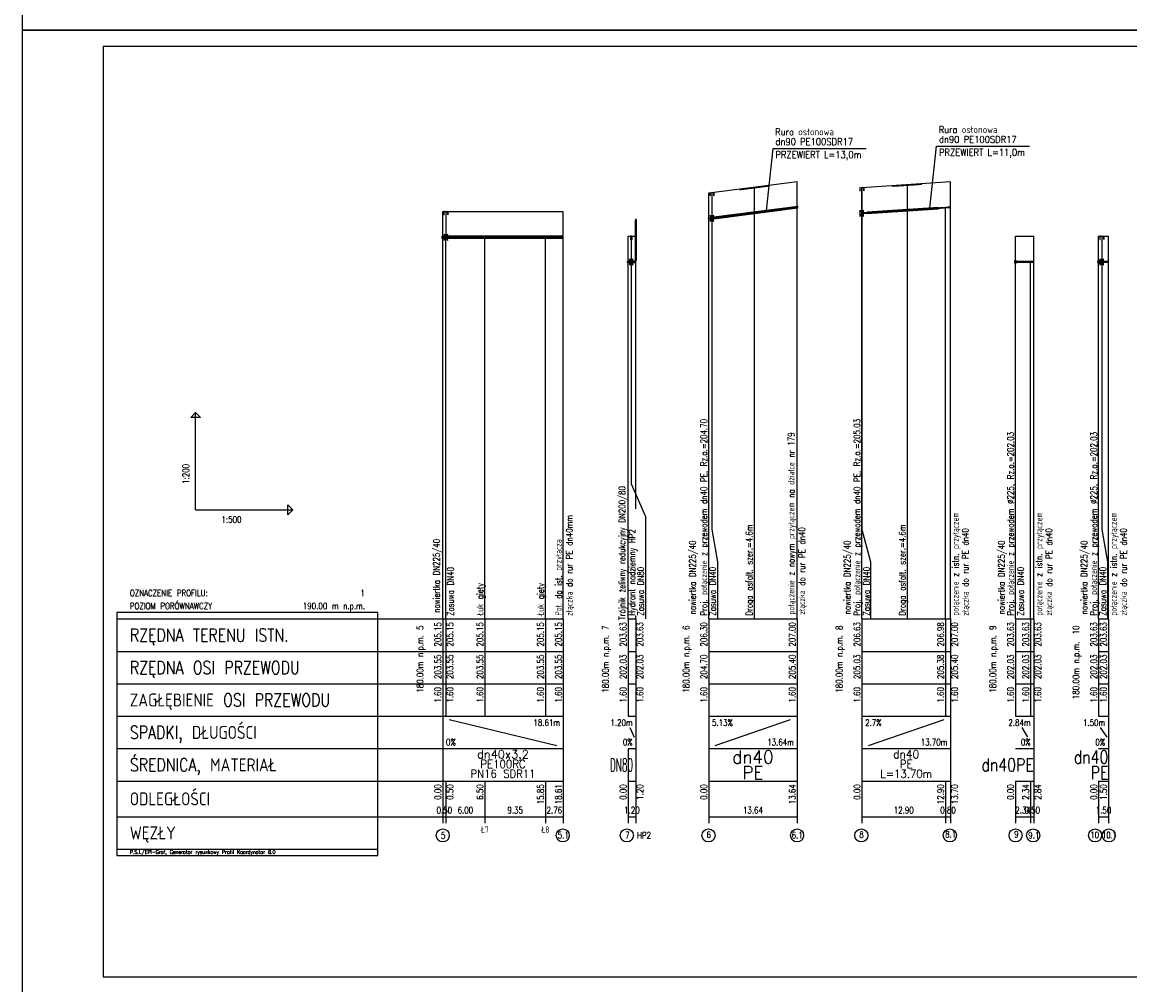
# Model space of a CAD drawing. Extents: x 122 to 1445, y -293 to 2085.
# Tile 5 of 38: x 122 to 464, y 303 to 600. Entities that reach past the tile are written whole.
import ezdxf
from ezdxf.enums import TextEntityAlignment as Align

# ---------------------------------------------------------------- set-up
doc = ezdxf.new("R2010")
doc.units = 0
doc.header["$LTSCALE"] = 0.2
doc.header["$MEASUREMENT"] = 0
for name, color, linetype in [('Armatura', 7, 'CONTINUOUS'), ('Liczby', 7, 'CONTINUOUS'), ('Linie_odn', 7, 'CONTINUOUS'), ('Linie_opisowe', 7, 'CONTINUOUS'), ('Linie_tabeli', 7, 'CONTINUOUS'), ('Odcinki', 7, 'CONTINUOUS'), ('Opis_Arm', 7, 'CONTINUOUS'), ('Opis_PZ', 7, 'CONTINUOUS'), ('Opis_uzbr_n', 7, 'CONTINUOUS'), ('Opis_wl', 7, 'CONTINUOUS'), ('Osie', 7, 'CONTINUOUS'), ('Rury_ochr', 7, 'CONTINUOUS'), ('Teksty', 7, 'CONTINUOUS'), ('Teren_istn', 3, 'CONTINUOUS'), ('Uzbr_nadz', 7, 'CONTINUOUS'), ('warstwa_nr_0', 8, 'CONTINUOUS'), ('Wezly', 7, 'CONTINUOUS')]:
    doc.layers.add(name, color=color, linetype=linetype)
doc.styles.add('S', font='simplex.shx', dxfattribs={"width": 0.9, "height": 2.1})
doc.styles.get("Standard").update_dxf_attribs({"font": 'txt.shx'})

msp = doc.modelspace()

# ---------------------------------------------------------------- linework, layer by layer
at = {"layer": 'Armatura'}
for points in [[(334.02345, 547.71552, 0.05, 0.05, 0), (335.24565, 547.71552, 0.05, 0.05, 0)], [(380.30345, 549.23722, 0.05, 0.05, 0), (381.52565, 549.23722, 0.05, 0.05, 0)], [(454.38365, 534.23722, 0.05, 0.05, 0), (455.60585, 534.23722, 0.05, 0.05, 0)]]:
    msp.add_lwpolyline(points, format="xyseb", dxfattribs=at)
for points in [[(334.02345, 546.71552), (334.07895, 546.71552), (334.07895, 547.71552), (334.02345, 547.71552)], [(334.57895, 539.76552), (334.69015, 539.76552), (334.69015, 547.71552), (334.57895, 547.71552)], [(335.19015, 546.71552), (335.24565, 546.71552), (335.24565, 547.71552), (335.19015, 547.71552)], [(380.30345, 548.23722), (380.35895, 548.23722), (380.35895, 549.23722), (380.30345, 549.23722)], [(380.85895, 541.28722), (380.97015, 541.28722), (380.97015, 549.23722), (380.85895, 549.23722)], [(381.47015, 548.23722), (381.52565, 548.23722), (381.52565, 549.23722), (381.47015, 549.23722)], [(334.13455, 538.76552), (334.13455, 540.76552), (335.13455, 538.76552), (335.13455, 540.76552)], [(380.41455, 540.28722), (380.41455, 542.28722), (381.41455, 540.28722), (381.41455, 542.28722)], [(309.67895, 526.28722), (309.79015, 526.28722), (309.79015, 534.23722), (309.67895, 534.23722)], [(454.38365, 533.23722), (454.43915, 533.23722), (454.43915, 534.23722), (454.38365, 534.23722)], [(454.93915, 526.28722), (455.05035, 526.28722), (455.05035, 534.23722), (454.93915, 534.23722)], [(455.55035, 533.23722), (455.60585, 533.23722), (455.60585, 534.23722), (455.55035, 534.23722)], [(309.23455, 525.28722), (309.23455, 527.28722), (310.23455, 525.28722), (310.23455, 527.28722)], [(454.49475, 525.28722), (454.49475, 527.28722), (455.49475, 525.28722), (455.49475, 527.28722)]]:
    msp.add_lwpolyline(points, close=True, dxfattribs=at)
at = {"layer": 'Linie_opisowe'}
for p, q in [((347.61455, 549.43072), (347.61455, 416.13722)), ((394.87455, 550.22972), (394.87455, 416.13722))]:
    msp.add_line(p, q, dxfattribs=at)
for points in [[(380.91455, 541.28722), (380.91455, 443.77722), (383.61455, 433.77722), (383.61455, 416.13722)], [(334.63455, 539.76552), (334.63455, 443.77722), (336.33455, 433.77722), (336.33455, 416.13722)], [(309.73455, 526.28722), (309.73455, 457.78635), (314.13455, 447.78635), (314.13455, 416.13722)], [(454.99475, 526.28722), (454.99475, 443.77722), (456.69455, 433.77722), (456.69455, 416.13722)]]:
    msp.add_lwpolyline(points, dxfattribs=at)
at = {"layer": 'Linie_tabeli'}
for p, q in [((175.22564, 449.79788), (175.22564, 479.79788)), ((175.22564, 449.79788), (205.22564, 449.79788)), ((150.87455, 416.13722), (251.51455, 416.13722)), ((251.51455, 416.13722), (288.73455, 416.13722)), ((251.51455, 416.13722), (251.51455, 386.13722)), ((251.51455, 416.13722), (251.51455, 355.13722)), ((252.51455, 416.13722), (252.51455, 386.13722)), ((264.51455, 416.13722), (264.51455, 386.13722)), ((283.21455, 416.13722), (283.21455, 386.13722)), ((288.73455, 416.13722), (288.73455, 386.13722)), ((288.73455, 416.13722), (288.73455, 355.13722)), ((308.73455, 416.13722), (311.13455, 416.13722)), ((308.73455, 416.13722), (308.73455, 386.13722)), ((308.73455, 416.13722), (308.73455, 386.13722)), ((311.13455, 416.13722), (311.13455, 386.13722)), ((311.13455, 416.13722), (311.13455, 355.13722)), ((333.63455, 416.13722), (360.91455, 416.13722)), ((333.63455, 416.13722), (333.63455, 386.13722)), ((333.63455, 416.13722), (333.63455, 355.13722)), ((360.91455, 416.13722), (360.91455, 386.13722)), ((360.91455, 416.13722), (360.91455, 355.13722)), ((380.91455, 416.13722), (408.31455, 416.13722)), ((380.91455, 416.13722), (380.91455, 386.13722)), ((380.91455, 416.13722), (380.91455, 355.13722)), ((406.71455, 416.13722), (406.71455, 386.13722)), ((408.31455, 416.13722), (408.31455, 386.13722)), ((408.31455, 416.13722), (408.31455, 355.13722)), ((428.31455, 416.13722), (433.99455, 416.13722)), ((428.31455, 416.13722), (428.31455, 386.13722)), ((428.31455, 416.13722), (428.31455, 386.13722)), ((432.99455, 416.13722), (432.99455, 386.13722)), ((433.99455, 416.13722), (433.99455, 386.13722)), ((433.99455, 416.13722), (433.99455, 355.13722)), ((453.99455, 416.13722), (456.99455, 416.13722)), ((453.99455, 416.13722), (453.99455, 386.13722)), ((453.99455, 416.13722), (453.99455, 386.13722)), ((456.99455, 416.13722), (456.99455, 386.13722)), ((456.99455, 416.13722), (456.99455, 355.13722)), ((150.87455, 406.13722), (251.51455, 406.13722)), ((251.51455, 406.13722), (288.73455, 406.13722)), ((308.73455, 406.13722), (311.13455, 406.13722)), ((333.63455, 406.13722), (360.91455, 406.13722)), ((380.91455, 406.13722), (408.31455, 406.13722)), ((428.31455, 406.13722), (433.99455, 406.13722)), ((453.99455, 406.13722), (456.99455, 406.13722)), ((150.87455, 396.13722), (251.51455, 396.13722)), ((251.51455, 396.13722), (288.73455, 396.13722)), ((308.73455, 396.13722), (311.13455, 396.13722)), ((333.63455, 396.13722), (360.91455, 396.13722)), ((380.91455, 396.13722), (408.31455, 396.13722)), ((428.31455, 396.13722), (433.99455, 396.13722)), ((453.99455, 396.13722), (456.99455, 396.13722)), ((150.87455, 386.13722), (251.51455, 386.13722)), ((251.51455, 386.13722), (288.73455, 386.13722)), ((251.51455, 386.13722), (251.51455, 376.13722)), ((253.51455, 385.13722), (286.73455, 377.13722)), ((288.73455, 386.13722), (288.73455, 376.13722)), ((308.73455, 386.13722), (311.13455, 386.13722)), ((333.63455, 386.13722), (360.91455, 386.13722)), ((333.63455, 386.13722), (333.63455, 376.13722)), ((335.63455, 377.13722), (358.91455, 385.13722)), ((360.91455, 386.13722), (360.91455, 376.13722)), ((380.91455, 386.13722), (408.31455, 386.13722)), ((380.91455, 386.13722), (380.91455, 376.13722)), ((382.91455, 377.13722), (406.31455, 385.13722)), ((408.31455, 386.13722), (408.31455, 376.13722)), ((428.31455, 386.13722), (433.99455, 386.13722)), ((453.99455, 386.13722), (456.99455, 386.13722)), ((309.23455, 382.63722), (310.63455, 379.63722)), ((430.31455, 382.63722), (431.99455, 379.63722)), ((454.49455, 382.63722), (456.49455, 379.63722)), ((150.87455, 376.13722), (251.51455, 376.13722)), ((251.51455, 376.13722), (288.73455, 376.13722)), ((288.73455, 376.13722), (288.73455, 366.13722)), ((308.73455, 376.13722), (311.13455, 376.13722)), ((308.73455, 376.04667), (308.73455, 355.13722)), ((311.13455, 376.13722), (311.13455, 366.13722)), ((333.63455, 376.13722), (360.91455, 376.13722)), ((360.91455, 376.13722), (360.91455, 366.13722)), ((380.91455, 376.13722), (408.31455, 376.13722)), ((408.31455, 376.13722), (408.31455, 366.13722)), ((428.31455, 376.13722), (433.99455, 376.13722)), ((433.99455, 376.13722), (433.99455, 366.13722)), ((453.99455, 376.13722), (456.99455, 376.13722)), ((456.99455, 376.13722), (456.99455, 366.13722)), ((150.87455, 366.13722), (251.51455, 366.13722)), ((251.51455, 366.13722), (288.73455, 366.13722)), ((251.51455, 366.13722), (251.51455, 353.13722)), ((252.51455, 366.13722), (252.51455, 353.13722)), ((264.51455, 366.13722), (264.51455, 353.13722)), ((283.21455, 366.13722), (283.21455, 353.13722)), ((288.73455, 366.13722), (288.73455, 353.13722)), ((308.73455, 366.13722), (311.13455, 366.13722)), ((308.73455, 366.13722), (308.73455, 353.13722)), ((311.13455, 366.13722), (311.13455, 353.13722)), ((333.63455, 366.13722), (360.91455, 366.13722)), ((333.63455, 366.13722), (333.63455, 353.13722)), ((360.91455, 366.13722), (360.91455, 353.13722)), ((380.91455, 366.13722), (408.31455, 366.13722)), ((380.91455, 366.13722), (380.91455, 353.13722)), ((406.71455, 366.13722), (406.71455, 353.13722)), ((408.31455, 366.13722), (408.31455, 353.13722)), ((428.31455, 366.13722), (433.99455, 366.13722)), ((428.31455, 366.13722), (428.31455, 353.13722)), ((428.31455, 366.13722), (428.31455, 355.13722)), ((432.99455, 366.13722), (432.99455, 353.13722)), ((433.99455, 366.13722), (433.99455, 353.13722)), ((453.99455, 366.13722), (456.99455, 366.13722)), ((453.99455, 366.13722), (453.99455, 353.13722)), ((453.99455, 366.13722), (453.99455, 355.13722)), ((456.99455, 366.13722), (456.99455, 353.13722)), ((150.87455, 355.13722), (251.51455, 355.13722)), ((251.51455, 355.13722), (288.73455, 355.13722)), ((308.73455, 355.13722), (311.13455, 355.13722)), ((333.63455, 355.13722), (360.91455, 355.13722)), ((380.91455, 355.13722), (408.31455, 355.13722)), ((428.31455, 355.13722), (433.99455, 355.13722)), ((453.99455, 355.13722), (456.99455, 355.13722)), ((150.87455, 345.13722), (231.29685, 345.13722))]:
    msp.add_line(p, q, dxfattribs=at)
for points in [[(146.68012, 305.76042), (1318.43162, 305.76042), (1318.43162, 592.76042), (146.68012, 592.76042)], [(175.22564, 479.79788), (176.72564, 478.29788), (173.72564, 478.29788)], [(205.22564, 449.79788), (203.72564, 448.29788), (203.72564, 451.29788)], [(150.87455, 343.13722), (231.51455, 343.13722), (231.51455, 418.13722), (150.87455, 418.13722)]]:
    msp.add_lwpolyline(points, close=True, dxfattribs=at)
for points in [[(360.91455, 416.13722), (360.91455, 551.13722)], [(408.31455, 416.13722), (408.31455, 551.13722)], [(333.63455, 416.13722), (333.63455, 547.63722)], [(380.91455, 416.13722), (380.91455, 549.28722)], [(251.51455, 416.13722), (251.51455, 541.88722)], [(288.73455, 416.13722), (288.73455, 541.88722)], [(406.71455, 416.13722), (406.71455, 543.02922)], [(252.51455, 416.13722), (252.51455, 533.88722)], [(264.51455, 416.13722), (264.51455, 533.88722)], [(283.21455, 416.13722), (283.21455, 533.88722)], [(308.73455, 416.13722), (308.73455, 534.28722)], [(428.31455, 416.13722), (428.31455, 534.28722)], [(433.99455, 416.13722), (433.99455, 534.28722)], [(453.99455, 416.13722), (453.99455, 534.28722)], [(456.99455, 416.13722), (456.99455, 534.28722)], [(311.13455, 450.15518), (311.13455, 526.24016)], [(432.99455, 416.13722), (432.99455, 526.28722)], [(311.13455, 416.13722), (311.13455, 417.13722)]]:
    msp.add_lwpolyline(points, dxfattribs=at)
for centre in [(251.50656, 349.36922), (288.57017, 349.36922), (308.34721, 349.36922), (333.56963, 349.36922), (360.89394, 349.36922), (380.74034, 349.36922), (408.06465, 349.36922), (428.3627, 349.36922), (433.79437, 349.36922), (452.8845, 349.36922), (457.1038, 349.36922)]:
    msp.add_circle(centre, 2.02278, dxfattribs=at)
at = {"layer": 'Odcinki'}
for points in [[(333.63455, 539.73242), (360.91455, 543.23242), (360.91455, 543.23722), (333.63455, 539.73722)], [(333.63455, 539.54202), (360.91455, 543.04202), (360.91455, 543.03722), (333.63455, 539.53722)], [(380.91455, 541.38242), (406.67645, 543.12182), (406.67645, 543.12662), (380.91455, 541.38722)], [(380.91455, 541.19202), (406.67645, 542.93142), (406.67645, 542.92662), (380.91455, 541.18722)], [(406.75265, 543.12702), (408.31455, 543.23242), (408.31455, 543.23722), (406.75265, 543.13172)], [(406.75265, 542.93652), (408.31455, 543.04202), (408.31455, 543.03722), (406.75265, 542.93172)], [(251.51455, 534.18482), (252.39555, 534.18482), (252.39555, 534.19972), (251.51455, 534.19972)], [(251.51455, 533.58962), (252.39555, 533.58962), (252.39555, 533.57472), (251.51455, 533.57472)], [(252.63355, 534.18482), (264.39555, 534.18482), (264.39555, 534.19972), (252.63355, 534.19972)], [(252.63355, 533.58962), (264.39555, 533.58962), (264.39555, 533.57472), (252.63355, 533.57472)], [(264.63355, 534.18482), (283.09555, 534.18482), (283.09555, 534.19972), (264.63355, 534.19972)], [(264.63355, 533.58962), (283.09555, 533.58962), (283.09555, 533.57472), (264.63355, 533.57472)], [(283.33355, 534.18482), (288.73455, 534.18482), (288.73455, 534.19972), (283.33355, 534.19972)], [(283.33355, 533.58962), (288.73455, 533.58962), (288.73455, 533.57472), (283.33355, 533.57472)], [(308.73455, 526.47772), (310.75383, 526.47772), (310.75383, 526.48722), (308.73455, 526.48722)], [(308.73455, 526.09672), (310.75297, 526.09672), (310.75297, 526.08722), (308.73455, 526.08722)], [(428.31455, 526.38242), (432.95645, 526.38242), (432.95645, 526.38722), (428.31455, 526.38722)], [(428.31455, 526.19202), (432.95645, 526.19202), (432.95645, 526.18722), (428.31455, 526.18722)], [(433.03265, 526.38242), (433.99455, 526.38242), (433.99455, 526.38722), (433.03265, 526.38722)], [(433.03265, 526.19202), (433.99455, 526.19202), (433.99455, 526.18722), (433.03265, 526.18722)], [(453.99455, 526.38242), (456.99455, 526.38242), (456.99455, 526.38722), (453.99455, 526.38722)], [(453.99455, 526.19202), (456.99455, 526.19202), (456.99455, 526.18722), (453.99455, 526.18722)]]:
    msp.add_lwpolyline(points, close=True, dxfattribs=at)
at = {"layer": 'Opis_wl'}
for centre, radius in [((380.91455, 541.28722), 0.1), ((380.91455, 541.28722), 0.0952), ((333.63455, 539.63722), 0.1), ((333.63455, 539.63722), 0.0952), ((308.73455, 526.28722), 0.2), ((308.73455, 526.28722), 0.1905)]:
    msp.add_circle(centre, radius, dxfattribs=at)
for centre, major_axis in [((251.51455, 533.88722), (0, -0.562)), ((251.51455, 533.88722), (0, -0.536)), ((428.31455, 526.28722), (0, -0.562)), ((428.31455, 526.28722), (0, -0.536)), ((453.99455, 526.28722), (0, -0.562)), ((453.99455, 526.28722), (0, -0.536))]:
    msp.add_ellipse(centre, major_axis=major_axis, ratio=0.4, dxfattribs=at)
at = {"layer": 'Osie'}
for p, q in [((333.63455, 539.63722), (360.91455, 543.13722)), ((335.15455, 539.83222), (361.15455, 543.16802)), ((380.91455, 541.28722), (406.67645, 543.02662)), ((382.51455, 541.39522), (404.51455, 542.88062)), ((406.75265, 543.03172), (408.31455, 543.13722)), ((311.21075, 538.33482), (311.36315, 538.33482)), ((251.51455, 533.88722), (252.39555, 533.88722)), ((252.63355, 533.88722), (264.39555, 533.88722)), ((264.63355, 533.88722), (283.09555, 533.88722)), ((283.33355, 533.88722), (288.73455, 533.88722)), ((308.73455, 526.28722), (310.44885, 526.28722)), ((310.44885, 526.28722), (310.60125, 526.28722)), ((310.75355, 526.28722), (310.90595, 526.28722)), ((428.31455, 526.28722), (432.95645, 526.28722)), ((433.03265, 526.28722), (433.99455, 526.28722)), ((453.99455, 526.28722), (456.99455, 526.28722))]:
    msp.add_line(p, q, dxfattribs=at)
at = {"layer": 'Rury_ochr'}
for p, q in [((361.15455, 543.35152), (361.15455, 543.23722)), ((361.15455, 542.92292), (361.15455, 543.03722)), ((382.51455, 541.60952), (382.51455, 541.49522)), ((382.51455, 541.18092), (382.51455, 541.29522)), ((404.51455, 543.09492), (404.51455, 542.98062)), ((404.51455, 542.66632), (404.51455, 542.78062)), ((335.15455, 540.04652), (335.15455, 539.93222)), ((335.15455, 539.61792), (335.15455, 539.73222))]:
    msp.add_line(p, q, dxfattribs=at)
for points in [[(335.15455, 540.04652), (361.15455, 543.38232), (361.15455, 543.39302), (335.15455, 540.05722)], [(335.15455, 539.61792), (361.15455, 542.95372), (361.15455, 542.94302), (335.15455, 539.60722)], [(382.51455, 541.60952), (404.51455, 543.09492), (404.51455, 543.10562), (382.51455, 541.62022)], [(382.51455, 541.18092), (404.51455, 542.66632), (404.51455, 542.65562), (382.51455, 541.17022)]]:
    msp.add_lwpolyline(points, close=True, dxfattribs=at)
at = {"layer": 'Teksty'}
for p, q in [((351.4111, 542.15), (353.50323, 561.28383)), ((353.50323, 561.28383), (382.19714, 561.28383)), ((401.89804, 542.84334), (403.99017, 561.97717)), ((403.99017, 561.97717), (432.68408, 561.97717))]:
    msp.add_line(p, q, dxfattribs=at)
at = {"layer": 'Teren_istn'}
for points in [[(333.63455, 547.63722), (360.91455, 551.13722)], [(380.91455, 549.28722), (406.71455, 551.02922), (408.31455, 551.13722)], [(251.51455, 541.88722), (252.51455, 541.88722), (264.51455, 541.88722), (283.21455, 541.88722), (288.73455, 541.88722)], [(308.73455, 534.28722), (311.13455, 534.28722)], [(428.31455, 534.28722), (432.99455, 534.28722), (433.99455, 534.28722)], [(453.99455, 534.28722), (456.99455, 534.28722)]]:
    msp.add_lwpolyline(points, dxfattribs=at)
at = {"layer": 'Uzbr_nadz'}
for points in [[(390.27455, 549.66922, 0.5, 0.5, 0), (399.47455, 550.29032, 0.5, 0.5, 0)], [(343.03455, 548.59322, 0.5, 0.5, 0), (352.19455, 549.76842, 0.5, 0.5, 0)]]:
    msp.add_lwpolyline(points, format="xyseb", dxfattribs=at)
at = {"layer": 'warstwa_nr_0'}
for points in [[(121.68012, 597.76042), (1321.17346, 597.76042), (1321.17346, 894.76042), (121.68012, 894.76042)], [(121.68012, 300.76042), (1321.17346, 300.76042), (1321.17346, 597.76042), (121.68012, 597.76042)]]:
    msp.add_lwpolyline(points, close=True, dxfattribs=at)
at = {"layer": 'Wezly'}
for p, q in [((406.71455, 543.12922), (406.67645, 543.12662)), ((406.67645, 543.12662), (406.67645, 542.92662)), ((406.71455, 543.12442), (406.67645, 543.12182)), ((406.67645, 542.93142), (406.71455, 542.93392)), ((406.67645, 542.92662), (406.71455, 542.92922)), ((406.75265, 543.13172), (406.71455, 543.12922)), ((406.75265, 543.12702), (406.71455, 543.12442)), ((406.71455, 542.93392), (406.75265, 542.93652)), ((406.71455, 542.92922), (406.75265, 542.93172)), ((406.75265, 542.93172), (406.75265, 543.13172)), ((264.51455, 534.19972), (264.39555, 534.19972)), ((264.39555, 534.19972), (264.39555, 533.57472)), ((264.51455, 534.18482), (264.39555, 534.18482)), ((264.39555, 533.58962), (264.51455, 533.58962)), ((264.39555, 533.57472), (264.51455, 533.57472)), ((264.63355, 534.19972), (264.51455, 534.19972)), ((264.63355, 534.18482), (264.51455, 534.18482)), ((264.51455, 533.58962), (264.63355, 533.58962)), ((264.51455, 533.57472), (264.63355, 533.57472)), ((264.63355, 533.57472), (264.63355, 534.19972)), ((283.21455, 534.19972), (283.09555, 534.19972)), ((283.09555, 534.19972), (283.09555, 533.57472)), ((283.21455, 534.18482), (283.09555, 534.18482)), ((283.09555, 533.58962), (283.21455, 533.58962)), ((283.09555, 533.57472), (283.21455, 533.57472)), ((283.33355, 534.19972), (283.21455, 534.19972)), ((283.33355, 534.18482), (283.21455, 534.18482)), ((283.21455, 533.58962), (283.33355, 533.58962)), ((283.21455, 533.57472), (283.33355, 533.57472)), ((283.33355, 533.57472), (283.33355, 534.19972)), ((311.04315, 526.85862), (311.22595, 526.85862)), ((310.90595, 526.51582), (310.90595, 526.05862)), ((432.99455, 526.38722), (432.95645, 526.38722)), ((432.95645, 526.38722), (432.95645, 526.18722)), ((432.99455, 526.38242), (432.95645, 526.38242)), ((432.95645, 526.19202), (432.99455, 526.19202)), ((432.95645, 526.18722), (432.99455, 526.18722)), ((433.03265, 526.38722), (432.99455, 526.38722)), ((433.03265, 526.38242), (432.99455, 526.38242)), ((432.99455, 526.19202), (433.03265, 526.19202)), ((432.99455, 526.18722), (433.03265, 526.18722)), ((433.03265, 526.18722), (433.03265, 526.38722))]:
    msp.add_line(p, q, dxfattribs=at)
for points in [[(251.90345, 541.83722, 0.05, 0.05, 0), (253.12565, 541.83722, 0.05, 0.05, 0)], [(309.51124, 534.23722, 0.05, 0.05, 0), (309.95124, 534.23722, 0.05, 0.05, 0)]]:
    msp.add_lwpolyline(points, format="xyseb", dxfattribs=at)
for points in [[(251.90345, 540.83722), (251.95895, 540.83722), (251.95895, 541.83722), (251.90345, 541.83722)], [(252.45895, 533.88722), (252.57015, 533.88722), (252.57015, 541.83722), (252.45895, 541.83722)], [(253.07015, 540.83722), (253.12565, 540.83722), (253.12565, 541.83722), (253.07015, 541.83722)], [(310.98215, 539.28722), (311.28695, 539.28722), (311.28695, 539.33722), (310.98215, 539.33722)], [(311.05835, 526.85862), (311.05835, 539.28722), (311.05075, 539.28722), (311.05075, 526.85862)], [(311.21075, 526.85862), (311.21075, 539.28722), (311.21835, 539.28722), (311.21835, 526.85862)], [(311.21075, 538.52532), (311.36315, 538.52532), (311.36315, 538.54432), (311.21075, 538.54432)], [(311.21075, 538.14432), (311.36315, 538.14432), (311.36315, 538.12532), (311.21075, 538.12532)], [(252.01455, 532.88722), (252.01455, 534.88722), (253.01455, 532.88722), (253.01455, 534.88722)], [(309.51124, 533.23722), (309.53124, 533.23722), (309.53124, 534.23722), (309.51124, 534.23722)], [(309.93124, 533.23722), (309.95124, 533.23722), (309.95124, 534.23722), (309.93124, 534.23722)], [(310.75355, 526.47772), (310.90595, 526.47772), (310.90595, 526.49672), (310.75355, 526.49672)], [(310.75355, 526.09672), (310.90595, 526.09672), (310.90595, 526.07772), (310.75355, 526.07772)]]:
    msp.add_lwpolyline(points, close=True, dxfattribs=at)
for points in [[(310.90595, 526.47772), (310.92985, 526.48242), (310.95305, 526.49632), (310.97515, 526.51922), (310.99555, 526.55042), (311.01375, 526.58932), (311.02925, 526.63472), (311.04175, 526.68572), (311.05095, 526.74092), (311.05645, 526.79902), (311.05835, 526.85862)], [(310.90595, 526.49672), (310.92865, 526.50122), (310.95075, 526.51442), (310.97165, 526.53622), (310.99105, 526.56582), (311.00835, 526.60272), (311.02305, 526.64592), (311.03495, 526.69432), (311.04365, 526.74682), (311.04895, 526.80202), (311.05075, 526.85862)], [(310.90595, 526.09672), (310.95365, 526.10612), (311.00015, 526.13402), (311.04435, 526.17982), (311.08515, 526.24222), (311.12145, 526.31992), (311.15255, 526.41082), (311.17755, 526.51272), (311.19585, 526.62322), (311.20695, 526.73942), (311.21075, 526.85862)], [(310.90595, 526.07772), (310.95485, 526.08732), (311.00255, 526.11592), (311.04775, 526.16282), (311.08955, 526.22682), (311.12685, 526.30642), (311.15875, 526.39962), (311.18435, 526.50412), (311.20305, 526.61732), (311.21455, 526.73652), (311.21835, 526.85862)]]:
    msp.add_lwpolyline(points, dxfattribs=at)

# ---------------------------------------------------------------- texts
at = {"layer": 'Liczby', "width": 0.8}
msp.add_text('1:200', height=2, rotation=90, dxfattribs=at).set_placement((173.22564, 457.79788))
for s, p in [('1:500', (183.22564, 445.79788)), ('5.13%', (334.63455, 383.13722)), ('2.7%', (381.91455, 383.13722)), ('0%', (252.51455, 377.13722))]:
    msp.add_text(s, height=2, dxfattribs=at).set_placement(p)
for s, p in [('205.15', (251.01455, 415.13722)), ('205.15', (254.76455, 415.13722)), ('205.15', (264.01455, 415.13722)), ('205.15', (282.71455, 415.13722)), ('205.15', (288.23455, 415.13722)), ('203.63', (308.23455, 415.13722)), ('203.63', (313.38455, 415.13722)), ('206.30', (333.13455, 415.13722)), ('207.00', (360.41455, 415.13722)), ('206.63', (380.41455, 415.13722)), ('206.98', (406.21455, 415.13722)), ('207.00', (410.56455, 415.13722)), ('203.63', (427.81455, 415.13722)), ('203.63', (432.49455, 415.13722)), ('203.63', (436.24455, 415.13722)), ('203.63', (453.49455, 415.13722)), ('203.63', (456.49455, 415.13722)), ('203.55', (251.01455, 405.13722)), ('203.55', (254.76455, 405.13722)), ('203.55', (264.01455, 405.13722)), ('203.55', (282.71455, 405.13722)), ('203.55', (288.23455, 405.13722)), ('202.03', (308.23455, 405.13722)), ('202.03', (313.38455, 405.13722)), ('204.70', (333.13455, 405.13722)), ('205.40', (360.41455, 405.13722)), ('205.03', (380.41455, 405.13722)), ('205.38', (406.21455, 405.13722)), ('205.40', (410.56455, 405.13722)), ('202.03', (427.81455, 405.13722)), ('202.03', (432.49455, 405.13722)), ('202.03', (436.24455, 405.13722)), ('202.03', (453.49455, 405.13722)), ('202.03', (456.49455, 405.13722)), ('1.60', (251.01455, 395.13722)), ('1.60', (254.76455, 395.13722)), ('1.60', (264.01455, 395.13722)), ('1.60', (282.71455, 395.13722)), ('1.60', (288.23455, 395.13722)), ('1.60', (308.23455, 395.13722)), ('1.60', (313.38455, 395.13722)), ('1.60', (333.13455, 395.13722)), ('1.60', (360.41455, 395.13722)), ('1.60', (380.41455, 395.13722)), ('1.60', (406.21455, 395.13722)), ('1.60', (410.56455, 395.13722)), ('1.60', (427.81455, 395.13722)), ('1.60', (432.49455, 395.13722)), ('1.60', (436.24455, 395.13722)), ('1.60', (453.49455, 395.13722)), ('1.60', (456.49455, 395.13722)), ('0.00', (251.01455, 365.13722)), ('0.50', (254.76455, 365.13722)), ('6.50', (264.01455, 365.13722)), ('15.85', (282.71455, 365.13722)), ('18.61', (288.23455, 365.13722)), ('0.00', (308.23455, 365.13722)), ('1.20', (313.38455, 365.13722)), ('0.00', (333.13455, 365.13722)), ('13.64', (360.41455, 365.13722)), ('0.00', (380.41455, 365.13722)), ('12.90', (406.21455, 365.13722)), ('13.70', (410.56455, 365.13722)), ('0.00', (427.81455, 365.13722)), ('2.34', (432.49455, 365.13722)), ('2.84', (436.24455, 365.13722)), ('0.00', (453.49455, 365.13722)), ('1.50', (456.49455, 365.13722))]:
    msp.add_text(s, height=2, rotation=90, dxfattribs=at).set_placement(p, align=Align.RIGHT)
at = {"layer": 'Liczby'}
for s, height, width, p in [('18.61m', 2, 0.8, (287.73455, 383.13722)), ('1.20m', 2, 0.8, (310.13455, 383.13722)), ('2.84m', 2, 0.8, (432.99455, 383.13722)), ('1.50m', 2, 0.8, (455.99455, 383.13722)), ('0%', 2, 0.8, (310.13455, 377.13722)), ('13.64m', 2, 0.8, (359.91455, 377.13722)), ('13.70m', 2, 0.8, (407.31455, 377.13722)), ('0%', 2, 0.8, (432.99455, 377.13722)), ('0%', 2, 0.8, (455.99455, 377.13722)), ('DN80', 4, 0.5, (310.26185, 369.10564)), ('dn40PE', 4, 0.8, (433.99455, 369.13722)), ('dn40', 4, 0.8, (456.99455, 371.53722)), ('PE', 4, 0.8, (456.99455, 366.73722))]:
    msp.add_text(s, height=height, dxfattribs=dict(at, width=width)).set_placement(p, align=Align.RIGHT)
for s, height, width, p, p2 in [('dn40x3,2', 2.5, 0.914286, (262.12455, 373.13722), (278.12455, 373.13722)), ('dn40', 4, 0.914286, (340.87455, 371.53722), (353.67455, 371.53722)), ('dn40', 2.5, 0.914286, (390.61455, 373.13722), (398.61455, 373.13722)), ('PN16 SDR11', 2.5, 0.923077, (260.12455, 367.13722), (280.12455, 367.13722)), ('PE100RC', 2.5, 0.933333, (263.12455, 370.13722), (277.12455, 370.13722)), ('PE', 4, 0.96, (344.07455, 366.73722), (350.47455, 366.73722)), ('L=13.70m', 2.5, 0.984615, (386.61455, 367.13722), (402.61455, 367.13722)), ('PE', 2.5, 0.96, (392.61455, 370.13722), (396.61455, 370.13722))]:
    msp.add_text(s, height=height, dxfattribs=dict(at, width=width)).set_placement(p, p2, align=Align.FIT)
for s, width, p in [('0.50', 0.8, (252.01455, 356.13722)), ('6.00', 0.8, (258.51455, 356.13722)), ('9.35', 0.8, (273.86455, 356.13722)), ('2.76', 0.8, (285.97455, 356.13722)), ('1.20', 0.8, (309.93455, 356.13722)), ('13.64', 0.8, (347.27455, 356.13722)), ('12.90', 0.8, (393.81455, 356.13722)), ('0.80', 0.8, (407.51455, 356.13722)), ('2.34', 0.8, (430.65455, 356.13722)), ('0.50', 0.8, (433.49455, 356.13722)), ('1.50', 0.8, (455.49455, 356.13722)), ('Ł7', 0.8, (264.51455, 350.13722)), ('Ł8', 0.8, (283.21455, 350.13722)), ('5', 0.8, (251.6615, 348.34562)), ('5.1', 0.8, (288.73455, 348.45589)), ('7', 0.8, (308.51159, 348.45589)), ('HP2', 0.8, (313.66184, 348.40713)), ('6', 0.8, (333.63455, 348.59234)), ('6.1', 0.8, (360.91455, 348.43256)), ('8', 0.8, (380.80526, 348.59234)), ('8.1', 0.8, (408.31455, 348.71045)), ('9', 0.8, (428.6126, 348.71045)), ('9.1', 0.8, (433.99455, 348.38914)), ('10', 0.8, (452.79685, 348.48944)), ('10.1', 0.6, (457.3537, 348.46991))]:
    msp.add_text(s, height=2, dxfattribs=dict(at, width=width)).set_placement(p, align=Align.CENTER)
at = {"layer": 'Linie_odn', "style": 'S', "width": 0.9}
for s, p in [('Rura osłonowa', (354.12117, 565.37331)), ('Rura osłonowa', (404.60811, 566.06665)), ('dn90 PE100SDR17', (354.21804, 562.33942)), ('dn90 PE100SDR17', (404.70499, 563.03276)), ('PRZEWIERT L=11,0m', (404.70499, 559.03276)), ('PRZEWIERT L=13,0m', (354.21804, 558.33942))]:
    msp.add_text(s, height=2.1, dxfattribs=at).set_placement(p)
at = {"layer": 'Linie_tabeli', "width": 0.8}
for s, height, p in [('OZNACZENIE PROFILU:', 2, (154.90655, 423.13722)), ('POZIOM PORÓWNAWCZY', 2, (154.90655, 419.13722)), ('RZĘDNA TERENU ISTN.', 4, (154.90655, 409.13722)), ('RZĘDNA OSI PRZEWODU', 4, (154.90655, 399.13722)), ('ZAGŁĘBIENIE OSI PRZEWODU', 4, (154.90655, 389.13722)), ('SPADKI, DŁUGOŚCI', 4, (154.90655, 379.13722)), ('ŚREDNICA, MATERIAŁ', 4, (154.90655, 369.13722)), ('ODLEGŁOŚCI', 4, (154.90655, 358.63722)), ('WĘZŁY', 4, (154.90655, 348.13722)), ('P.S.I./EPI-Graf, Generator rysunkowy Profil Koordynator 8.0', 1.2, (154.90655, 343.63722))]:
    msp.add_text(s, height=height, dxfattribs=at).set_placement(p)
for s, p in [('1', (227.51455, 423.13722)), ('190.00 m n.p.m.', (227.51455, 419.13722))]:
    msp.add_text(s, height=2, dxfattribs=at).set_placement(p, align=Align.RIGHT)
for s, p in [('5', (245.51455, 414.13722)), ('7', (302.73455, 414.13722)), ('6', (327.63455, 414.13722)), ('8', (374.91455, 414.13722)), ('9', (422.31455, 414.13722)), ('10', (447.99455, 414.13722)), ('180.00m n.p.m.', (245.51455, 411.13722)), ('180.00m n.p.m.', (302.73455, 411.13722)), ('180.00m n.p.m.', (327.63455, 411.13722)), ('180.00m n.p.m.', (374.91455, 411.13722)), ('180.00m n.p.m.', (422.31455, 411.13722)), ('180.00m n.p.m.', (447.99455, 409.13722))]:
    msp.add_text(s, height=2, rotation=90, dxfattribs=at).set_placement(p, align=Align.RIGHT)
at = {"layer": 'Opis_Arm', "width": 0.8}
for s, p in [('Zasuwa DN80', (313.63455, 417.13722)), ('Zasuwa DN40', (335.83455, 417.13722)), ('Zasuwa DN40', (383.348, 417.13722)), ('Zasuwa DN40', (430.91497, 417.13722)), ('Zasuwa DN40', (456.26664, 417.13722))]:
    msp.add_text(s, height=2, rotation=90, dxfattribs=at).set_placement(p)
at = {"layer": 'Opis_PZ', "width": 0.8}
for s, p in [('połączenie z nowym przyłączem na działce nr 179', (360.07285, 417.47658)), ('Trójnik żeliwny redukcyjny DN200/80', (307.86409, 415.84951)), ('połączenie z istn. przyłączem', (410.78446, 417.13722)), ('połączenie z istn. przyłączem', (436.58659, 417.13722)), ('połączenie z istn. przyłączem', (459.61456, 417.13722)), ('złączka do rur PE dn40mm', (291.57548, 417.07871)), ('Hydrant nadziemny HP2', (310.93455, 417.13722)), ('złączka do rur PE dn40', (363.39125, 417.44493)), ('złączka do rur PE dn40', (413.8408, 417.13722)), ('złączka do rur PE dn40', (439.64293, 417.13722)), ('złączka do rur PE dn40', (462.6709, 417.13722)), ('nawiertka DN225/40', (250.60488, 418.05374)), ('Poł. do ist. przyłacza', (288.23455, 417.13722)), ('nawiertka DN225/40', (329.6116, 417.5338)), ('nawiertka DN225/40', (377.36917, 417.5338)), ('nawiertka DN225/40', (424.98293, 417.5338)), ('nawiertka DN225/40', (450.49965, 417.5338)), ('Zasuwa DN40', (254.92959, 417.07814)), ('Łuk gięty', (264.01455, 417.13722)), ('Łuk gięty', (282.71455, 417.13722))]:
    msp.add_text(s, height=2, rotation=90, dxfattribs=at).set_placement(p)
at = {"layer": 'Opis_uzbr_n', "width": 0.8}
for p in [(347.11455, 417.13722), (394.37455, 417.13722)]:
    msp.add_text('Droga asfalt. szer.=4.6m', height=2, rotation=90, dxfattribs=at).set_placement(p)
at = {"layer": 'Opis_wl', "width": 0.8}
for s, p in [('Proj. połączenie z przewodem dn40 PE, Rz.o.=204.70', (333.13455, 417.13722)), ('Proj. połączenie z przewodem dn40 PE, Rz.o.=205.03', (380.41455, 417.13722)), ('Proj. połączenie z przewodem %%C225, Rz.o.=202.03', (427.81455, 417.13722)), ('Proj. połączenie z przewodem %%C225, Rz.o.=202.03', (453.49455, 417.13722))]:
    msp.add_text(s, height=2, rotation=90, dxfattribs=at).set_placement(p)

doc.saveas('drawing.dxf')
